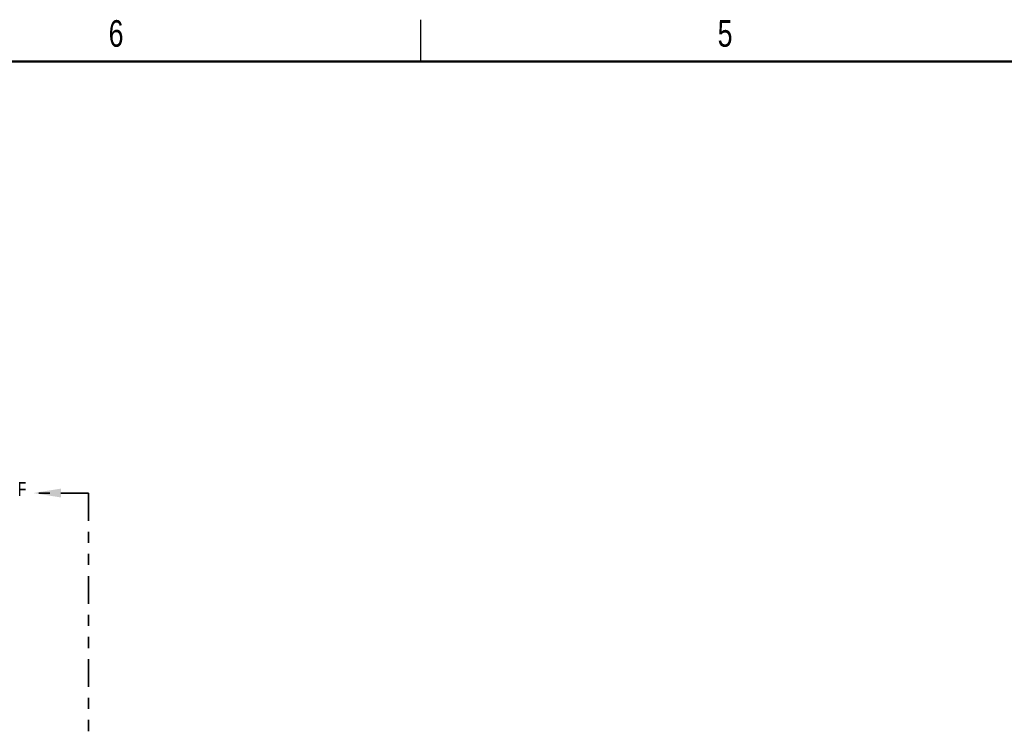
# Model space of a CAD drawing. Header units: inches. Extents: x 0.1 to 87.3, y 0.1 to 33.9.
# Tile 62 of 164: x 12.9 to 21.8, y 27.5 to 33.9. Entities that reach past the tile are written whole.
import ezdxf

# ---------------------------------------------------------------- set-up
doc = ezdxf.new("R2010")
doc.units = ezdxf.units.IN
doc.header["$MEASUREMENT"] = 0
doc.linetypes.add('PHANTOM', pattern=[0.5, 0.25, -0.05, 0.05, -0.05, 0.05, -0.05])
doc.layers.add('SECTION_VIEWS', color=7, linetype='PHANTOM', lineweight=35)
doc.styles.add('SLDTEXTSTYLE0', font='TXT', dxfattribs={"width": 0.75})

msp = doc.modelspace()

# ---------------------------------------------------------------- linework, layer by layer
at = {"color": 7, "linetype": 'Continuous', "lineweight": 25}
msp.add_line((16.5, 33.5), (16.5, 33.875), dxfattribs=at)
at = {"color": 7, "linetype": 'Continuous', "lineweight": 50}
msp.add_line((0.5, 33.5), (43.5, 33.5), dxfattribs=at)
at = {"layer": 'SECTION_VIEWS'}
for q in [(12.999636, 29.600996), (13.499636, 19.476648)]:
    msp.add_line((13.499636, 29.600996), q, dxfattribs=at)
msp.add_solid([(12.999636, 29.600996), (13.249636, 29.560996), (13.249636, 29.640996)], dxfattribs=at)

# ---------------------------------------------------------------- texts
at = {"color": 7, "linetype": 'Continuous', "lineweight": 0, "char_height": 0.24, "attachment_point": 2, "style": 'SLDTEXTSTYLE0'}
for s, insert in [('6', (13.747583, 33.872586)), ('5', (19.247583, 33.872586))]:
    msp.add_mtext(s, dxfattribs=dict(at, insert=insert))
at = {"layer": 'SECTION_VIEWS', "insert": (12.860086, 29.700131), "char_height": 0.125, "attachment_point": 1, "style": 'SLDTEXTSTYLE0'}
msp.add_mtext('F', dxfattribs=at)

doc.saveas('drawing.dxf')
